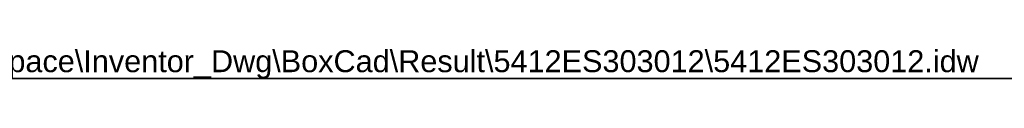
# Model space of a CAD drawing. Header units: inches. Extents: x 0 to 215, y -25 to 140.
# Tile 14 of 18: x 89.69 to 141.94, y 138.13 to 139.79. Entities that reach past the tile are written whole.
import ezdxf

# ---------------------------------------------------------------- set-up
doc = ezdxf.new("R2010")
doc.units = ezdxf.units.IN
doc.header["$LTSCALE"] = 12.924396
doc.header["$MEASUREMENT"] = 0
doc.layers.get('0').update_dxf_attribs({"lineweight": 25})
doc.layers.add('Sketch Geometry(ANSI)', color=7, linetype='Continuous', lineweight=25)
doc.layers.add('Symbols(ANSI)', color=7, linetype='Continuous', lineweight=25)
doc.styles.add('Current-ANSI', font='arial.ttf')

# ---------------------------------------------------------------- blocks, each defined once
blk = doc.blocks.new('Borders 1_EXM - B (Inch)')
at = {"layer": 'Sketch Geometry(ANSI)', "linetype": 'Continuous', "lineweight": 35}
blk.add_line((16.3979, 10.6915), (0.5229, 10.6915), dxfattribs=at)
at = {"layer": 'Symbols(ANSI)', "color": 7, "style": 'Current-ANSI'}
blk.add_attdef('FILENAME_AND_PATH_001', (6.0203, 10.7181), '', height=0.09, dxfattribs=at)

msp = doc.modelspace()

# ---------------------------------------------------------------- block references
at = {"xscale": 12.9243955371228, "yscale": 12.9243955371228, "zscale": 12.9243955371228}
msp.add_blockref('Borders 1_EXM - B (Inch)', (0, 0), dxfattribs=at).add_auto_attribs({'FILENAME_AND_PATH_001': 'C:\\Vault_Workspace\\Inventor_Dwg\\BoxCad\\Result\\5412ES303012\\5412ES303012.idw'})

doc.saveas('drawing.dxf')
